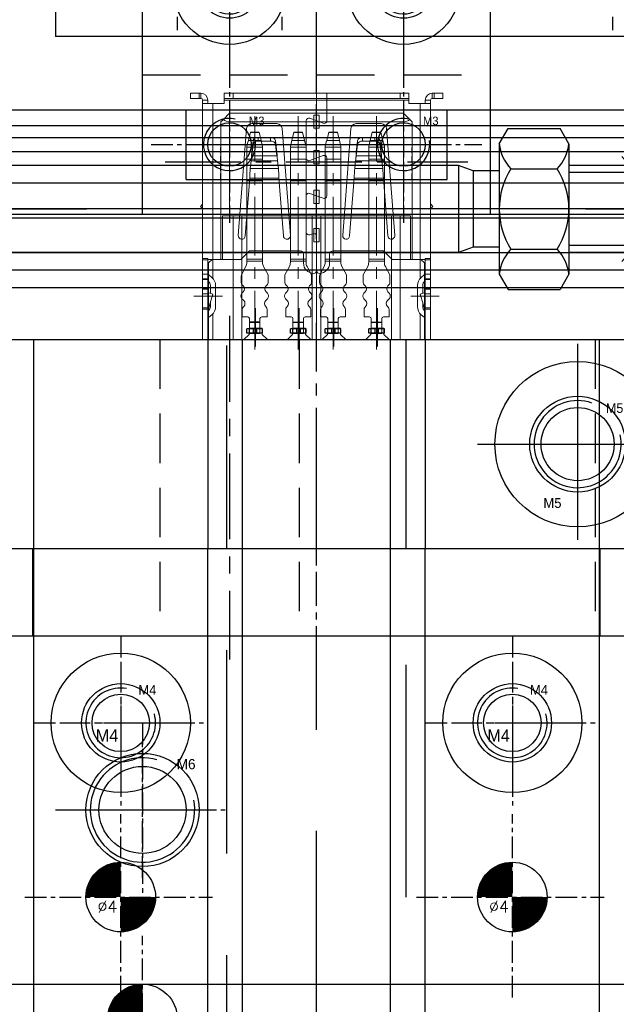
# Model space of a CAD drawing. Header units: millimetres. Extents: x -1657 to 8845, y -11980 to 3013.
# Tile 159 of 256: x 806 to 840, y 640 to 697. Entities that reach past the tile are written whole.
import ezdxf

# ---------------------------------------------------------------- set-up
doc = ezdxf.new("R2010")
doc.units = ezdxf.units.MM
doc.linetypes.add('CENTER', pattern=[2, 1.25, -0.25, 0.25, -0.25])
doc.linetypes.add('DASHED', pattern=[0.75, 0.5, -0.25])
for name, color, linetype in [('01', 6, 'Continuous'), ('图层123', 190, 'Continuous'), ('图层138', 141, 'Continuous'), ('图层139', 137, 'Continuous'), ('图层140', 37, 'Continuous'), ('图层141', 233, 'Continuous'), ('图层142', 22, 'Continuous'), ('图层151', 51, 'Continuous'), ('图层152', 223, 'Continuous'), ('图层154', 25, 'Continuous'), ('图层155', 201, 'Continuous'), ('图层156', 55, 'Continuous'), ('图层167', 7, 'Continuous'), ('方管2', 2, 'Continuous'), ('裁切线轨', 252, 'Continuous'), ('装SHELL气缸', 252, 'Continuous'), ('铁壳', 1, 'Continuous')]:
    doc.layers.add(name, color=color, linetype=linetype)
doc.styles.add('SIMPLEX', font='SIMPLEX')

# ---------------------------------------------------------------- blocks, each defined once
blk = doc.blocks.new('85AF4')
at = {"color": 1, "lineweight": 9, "ltscale": 0.03}
for p, q in [((5, -13.54), (5, 1.224)), ((1.5, -10.692), (1.5, -12.886)), ((4, -10.692), (4, -12.886)), ((6, -10.692), (6, -12.886)), ((8.5, -10.692), (8.5, -12.886))]:
    blk.add_line(p, q, dxfattribs=at)
at = {"color": 7, "linetype": 'Continuous', "lineweight": 15}
for p, q in [((-0.5, 0), (-0.354, 0.146)), ((-0.5, -7.9), (-0.5, 0)), ((-0.354, 0.146), (0, 0.5)), ((0, 0.5), (10, 0.5)), ((0, 0), (0, -5.4)), ((10, 0), (0, 0)), ((10.354, 0.146), (10, 0.5)), ((10, -5.4), (10, 0)), ((10.354, 0.146), (10.5, 0)), ((10.5, 0), (10.5, -7.9)), ((0.2, -5.4), (-0.4, -5.4)), ((-0.4, -7.9), (-0.4, -5.4)), ((0.2, -12.5), (0.2, -5.4)), ((0.2, -5.4), (0.7, -5.4)), ((4.75, -5.4), (0.7, -5.4)), ((0.7, -5.4), (0.7, -12.5)), ((4.75, -12.5), (4.75, -5.4)), ((4.75, -5.4), (5.25, -5.4)), ((9.3, -5.4), (5.25, -5.4)), ((5.25, -5.4), (5.25, -12.5)), ((9.3, -12.5), (9.3, -5.4)), ((9.3, -5.4), (9.8, -5.4)), ((9.8, -5.4), (10.4, -5.4)), ((9.8, -5.4), (9.8, -12.5)), ((10.4, -5.4), (10.4, -7.9)), ((-1, -7.9), (-1.2, -8.1)), ((-0.4, -7.9), (-1, -7.9)), ((11, -7.9), (10.4, -7.9)), ((11.2, -8.1), (11, -7.9)), ((-1.2, -12.5), (-1.2, -8.1)), ((11.2, -8.1), (11.2, -12.5)), ((1.125, -11.85), (1.125, -12.2)), ((1.125, -11.85), (1.875, -11.85)), ((1.875, -11.85), (1.875, -12.2)), ((3.625, -11.85), (3.625, -12.2)), ((3.625, -11.85), (4.375, -11.85)), ((4.375, -11.85), (4.375, -12.2)), ((5.625, -11.85), (5.625, -12.2)), ((6.375, -11.85), (5.625, -11.85)), ((6.375, -11.85), (6.375, -12.2)), ((8.125, -11.85), (8.125, -12.2)), ((8.875, -11.85), (8.125, -11.85)), ((8.875, -11.85), (8.875, -12.2)), ((0.825, -12.5), (1.125, -12.2)), ((1.875, -12.2), (2.175, -12.5)), ((3.325, -12.5), (3.625, -12.2)), ((4.375, -12.2), (4.675, -12.5)), ((5.325, -12.5), (5.625, -12.2)), ((6.375, -12.2), (6.675, -12.5)), ((7.825, -12.5), (8.125, -12.2)), ((8.875, -12.2), (9.175, -12.5)), ((0.2, -12.5), (-1.2, -12.5)), ((0.2, -12.5), (0.7, -12.5)), ((0.825, -12.5), (0.7, -12.5)), ((3.325, -12.5), (2.175, -12.5)), ((4.75, -12.5), (4.675, -12.5)), ((4.75, -12.5), (5.25, -12.5)), ((5.325, -12.5), (5.25, -12.5)), ((7.825, -12.5), (6.675, -12.5)), ((9.3, -12.5), (9.175, -12.5)), ((9.3, -12.5), (9.8, -12.5)), ((11.2, -12.5), (9.8, -12.5))]:
    blk.add_line(p, q, dxfattribs=at)
for centre, start, end in [((0, 0.5), 225, 270), ((10, 0.5), 270, 315)]:
    blk.add_arc(centre, 0.5, start, end, dxfattribs=at)
blk = doc.blocks.new('1B877')
at = {"layer": '铁壳', "lineweight": 9, "ltscale": 0.03}
for p, q in [((-0.591, 6.715), (-0.591, -9.356)), ((-6, -5.756), (-7.634, -5.756)), ((4.818, -5.756), (6.452, -5.756))]:
    blk.add_line(p, q, dxfattribs=at)
at = {"layer": '铁壳', "linetype": 'Continuous', "lineweight": 15}
for p, q in [((-7.841, 5.594), (-7.841, 5.894)), ((-7.841, 5.894), (-7.341, 5.894)), ((-7.341, 5.894), (-7.341, 5.594)), ((-7.241, 5.894), (-7.341, 5.894)), ((-7.241, 5.894), (-7.241, 5.594)), ((-5.891, 5.594), (-5.891, 5.894)), ((-5.891, 5.894), (-5.391, 5.894)), ((-5.391, 5.894), (-5.391, 5.594)), ((-5.391, 5.894), (-0.204, 5.894)), ((4.209, 5.894), (-0.184, 5.894)), ((0, 4.306), (0, 5.894)), ((4.209, 5.594), (4.209, 5.894)), ((4.209, 5.894), (4.709, 5.894)), ((4.709, 5.894), (4.709, 5.594)), ((6.059, 5.894), (6.059, 5.594)), ((6.059, 5.894), (6.159, 5.894)), ((6.159, 5.594), (6.159, 5.894)), ((6.159, 5.894), (6.659, 5.894)), ((6.659, 5.894), (6.659, 5.594)), ((-7.341, 5.594), (-7.841, 5.594)), ((-7.241, 5.594), (-7.341, 5.594)), ((-6.841, 5.494), (-7.141, 5.494)), ((-7.141, 5.294), (-7.141, 5.494)), ((-6.541, 5.294), (-7.141, 5.294)), ((-7.141, -3.606), (-7.141, 5.294)), ((-6.841, 5.294), (-6.841, 5.494)), ((-6.541, 5.294), (-6.541, -3.656)), ((-6.541, 5.294), (-5.891, 5.294)), ((-5.891, 5.594), (-0.204, 5.594)), ((-5.391, 5.594), (-5.891, 5.594)), ((-5.891, 5.594), (-5.891, 5.494)), ((-5.891, 5.494), (-0.204, 5.494)), ((-5.891, 5.294), (-5.891, 5.494)), ((-5.391, 5.594), (-0.204, 5.594)), ((4.209, 5.594), (-0.184, 5.594)), ((4.709, 5.594), (-0.184, 5.594)), ((4.709, 5.494), (-0.184, 5.494)), ((4.709, 5.594), (4.209, 5.594)), ((4.709, 5.594), (4.709, 5.494)), ((4.709, 5.494), (4.709, 5.294)), ((4.709, 5.294), (5.359, 5.294)), ((5.359, -3.656), (5.359, 5.294)), ((5.959, 5.294), (5.359, 5.294)), ((5.659, 5.494), (5.959, 5.494)), ((5.659, 5.494), (5.659, 5.294)), ((5.959, 5.494), (5.959, 5.294)), ((5.959, 5.294), (5.959, -3.606)), ((6.059, 5.594), (6.159, 5.594)), ((6.659, 5.594), (6.159, 5.594)), ((-2.869, 4.144), (-4.314, 4.144)), ((-1.182, 2.164), (-1.182, 4.308)), ((-0.201, 4.165), (-0.981, 4.449)), ((1.686, 4.144), (3.131, 4.144)), ((-4.613, 3.868), (-5.089, -2.275)), ((-2.094, -2.275), (-2.57, 3.868)), ((0.911, -2.275), (1.387, 3.868)), ((3.43, 3.868), (3.906, -2.275)), ((-4.313, 2.512), (-4.242, 3.159)), ((-4.313, 2.3), (-4.242, 2.947)), ((-4.242, 3.159), (-4.242, 2.947)), ((-3.943, 3.355), (-3.943, 3.143)), ((-3.943, 3.355), (-3.239, 3.355)), ((-3.943, 3.143), (-3.239, 3.143)), ((-3.239, 3.355), (-3.239, 3.143)), ((-2.94, 3.159), (-2.94, 2.947)), ((-2.94, 3.159), (-2.869, 2.512)), ((-2.94, 2.947), (-2.869, 2.3)), ((1.758, 3.159), (1.687, 2.512)), ((1.758, 2.947), (1.687, 2.3)), ((1.758, 3.159), (1.758, 2.947)), ((2.057, 3.355), (2.057, 3.143)), ((2.761, 3.355), (2.057, 3.355)), ((2.761, 3.143), (2.057, 3.143)), ((2.761, 3.355), (2.761, 3.143)), ((3.06, 3.159), (3.06, 2.947)), ((3.131, 2.512), (3.06, 3.159)), ((3.131, 2.3), (3.06, 2.947)), ((-4.313, 2.3), (-4.313, 2.512)), ((-2.869, 2.3), (-4.313, 2.3)), ((-2.869, 2.512), (-2.869, 2.3)), ((-0.201, 2.307), (-0.981, 2.023)), ((1.687, 2.512), (1.687, 2.3)), ((3.131, 2.3), (1.687, 2.3)), ((3.131, 2.3), (3.131, 2.512)), ((-4.397, 1.578), (-4.349, 2.017)), ((-2.834, 2.017), (-4.349, 2.017)), ((-2.834, 2.017), (-2.786, 1.578)), ((0, 0), (0, 2.166)), ((1.651, 2.017), (1.603, 1.578)), ((3.166, 2.017), (1.651, 2.017)), ((3.214, 1.578), (3.166, 2.017)), ((-4.397, 1.578), (-2.786, 1.578)), ((1.603, 1.578), (3.214, 1.578)), ((-4.69, -2.306), (-4.433, 1.013)), ((-4.433, 1.013), (-2.75, 1.013)), ((-2.75, 1.013), (-2.492, -2.306)), ((1.567, 1.013), (1.31, -2.306)), ((1.567, 1.013), (3.25, 1.013)), ((3.508, -2.306), (3.25, 1.013)), ((-1.182, 0.002), (-1.182, -2.1)), ((-0.981, 0.143), (-0.201, -0.141)), ((-7.267, -0.619), (-7.151, -0.48)), ((-7.151, -0.48), (-7.141, -0.469)), ((-7.141, -0.488), (-7.151, -0.48)), ((5.968, -0.48), (5.959, -0.469)), ((5.959, -0.488), (5.968, -0.48)), ((6.085, -0.619), (5.968, -0.48)), ((-7.141, -0.725), (-7.267, -0.619)), ((5.959, -0.725), (6.085, -0.619)), ((-0.981, -2.241), (-0.792, -2.173)), ((-0.591, -2.314), (-0.591, -4.285)), ((-4.941, -3.656), (-4.441, -3.156)), ((-1.541, -3.156), (-4.441, -3.156)), ((-1.341, -3.856), (-1.341, -3.356)), ((0.159, -3.356), (0.159, -3.856)), ((3.259, -3.156), (0.359, -3.156)), ((3.259, -3.156), (3.759, -3.656)), ((-6.841, -3.606), (-7.141, -3.606)), ((-7.141, -3.606), (-7.141, -3.673)), ((-6.841, -3.673), (-7.141, -3.673)), ((-7.141, -3.673), (-7.141, -4.489)), ((-6.841, -3.606), (-6.841, -3.673)), ((-6.841, -3.656), (-6.541, -3.656)), ((-6.841, -3.673), (-6.841, -4.489)), ((-4.941, -3.656), (-6.541, -3.656)), ((-6.541, -4.749), (-6.541, -3.656)), ((5.359, -3.656), (3.759, -3.656)), ((5.359, -3.656), (5.659, -3.656)), ((5.359, -3.656), (5.359, -4.698)), ((5.959, -3.606), (5.659, -3.606)), ((5.659, -3.606), (5.659, -3.673)), ((5.659, -3.673), (5.959, -3.673)), ((5.659, -3.673), (5.659, -4.489)), ((5.959, -3.606), (5.959, -3.673)), ((5.959, -3.673), (5.959, -4.489)), ((-6.841, -4.489), (-7.141, -4.489)), ((-7.141, -4.489), (-7.141, -4.756)), ((-6.841, -4.489), (-6.841, -4.756)), ((5.659, -4.489), (5.659, -4.756)), ((5.659, -4.489), (5.959, -4.489)), ((5.959, -4.489), (5.959, -4.756)), ((-6.841, -4.756), (-7.141, -4.756)), ((-7.141, -4.806), (-7.141, -4.756)), ((-6.841, -4.806), (-7.141, -4.806)), ((-7.141, -5.306), (-7.141, -4.806)), ((-6.841, -4.806), (-6.841, -4.756)), ((-6.841, -5.306), (-6.841, -4.806)), ((-6.841, -4.88), (-6.798, -4.916)), ((-6.784, -4.536), (-6.606, -4.686)), ((5.602, -4.536), (5.423, -4.686)), ((5.659, -4.88), (5.616, -4.916)), ((5.659, -4.806), (5.659, -4.756)), ((5.659, -4.756), (5.959, -4.756)), ((5.659, -5.306), (5.659, -4.806)), ((5.659, -4.806), (5.959, -4.806)), ((5.959, -4.806), (5.959, -4.756)), ((5.959, -5.306), (5.959, -4.806)), ((-6.841, -5.306), (-7.141, -5.306)), ((-7.141, -5.356), (-7.141, -5.306)), ((-6.841, -5.356), (-7.141, -5.356)), ((-7.141, -5.356), (-7.141, -5.622)), ((-6.841, -5.622), (-7.141, -5.622)), ((-7.141, -5.622), (-7.141, -6.439)), ((-6.841, -5.356), (-6.841, -5.306)), ((-6.841, -5.356), (-6.841, -5.622)), ((-6.841, -5.588), (-6.831, -5.556)), ((-6.841, -5.622), (-6.841, -6.439)), ((-6.841, -6.601), (-6.545, -5.644)), ((-6.545, -5.644), (-6.831, -5.556)), ((-6.691, -5.146), (-6.691, -5.599)), ((-6.391, -5.146), (-6.391, -6.366)), ((5.209, -5.146), (5.209, -6.366)), ((5.362, -5.644), (5.649, -5.556)), ((5.659, -6.601), (5.362, -5.644)), ((5.509, -5.146), (5.509, -5.599)), ((5.659, -5.588), (5.649, -5.556)), ((5.659, -5.356), (5.659, -5.306)), ((5.659, -5.306), (5.959, -5.306)), ((5.659, -5.356), (5.659, -5.622)), ((5.659, -5.356), (5.959, -5.356)), ((5.659, -5.622), (5.659, -6.439)), ((5.659, -5.622), (5.959, -5.622)), ((5.959, -5.356), (5.959, -5.306)), ((5.959, -5.356), (5.959, -5.622)), ((5.959, -5.622), (5.959, -6.439)), ((-6.691, -6.117), (-6.691, -6.366)), ((5.509, -6.117), (5.509, -6.366)), ((-6.841, -6.439), (-7.141, -6.439)), ((-7.141, -6.439), (-7.141, -6.506)), ((-7.141, -6.506), (-6.841, -6.506)), ((-7.141, -6.506), (-7.141, -8.256)), ((-6.841, -6.439), (-6.841, -6.506)), ((-6.841, -6.506), (-6.841, -8.256)), ((-6.841, -6.631), (-6.798, -6.596)), ((-6.541, -8.256), (-6.541, -6.763)), ((5.659, -6.631), (5.616, -6.596)), ((5.659, -6.439), (5.659, -6.506)), ((5.659, -6.439), (5.959, -6.439)), ((5.959, -6.506), (5.659, -6.506)), ((5.659, -6.506), (5.659, -8.256)), ((5.959, -6.439), (5.959, -6.506)), ((5.959, -6.506), (5.959, -8.256)), ((-6.784, -6.975), (-6.606, -6.825)), ((5.359, -6.813), (5.359, -8.256)), ((5.602, -6.975), (5.423, -6.825)), ((-6.841, -8.256), (-7.141, -8.256)), ((-6.541, -8.256), (-6.841, -8.256)), ((5.359, -8.256), (-6.541, -8.256)), ((5.659, -8.256), (5.359, -8.256)), ((5.659, -8.256), (5.959, -8.256))]:
    blk.add_line(p, q, dxfattribs=at)
for points in [[(-0.74, 3.876), (-0.74, 4.639), (-0.442, 4.639), (-0.442, 3.876)], [(-0.74, 1.842), (-0.74, 2.604), (-0.442, 2.604), (-0.442, 1.842)], [(-0.74, 0.324), (-0.74, -0.439), (-0.442, -0.439), (-0.442, 0.324)], [(-0.74, -1.87), (-0.74, -2.633), (-0.442, -2.633), (-0.442, -1.87)]]:
    blk.add_lwpolyline(points, close=True, dxfattribs=at)
at = {"layer": '铁壳', "linetype": 'Continuous', "lineweight": 15, "flags": 128}
for points in [[(-4.349, 2.017), (-4.34, 2.082), (-4.331, 2.159), (-4.322, 2.235), (-4.313, 2.3)], [(-4.331, 2.159), (-4.322, 2.35), (-4.313, 2.512)], [(-2.869, 2.512), (-2.86, 2.35), (-2.851, 2.159)], [(-2.869, 2.3), (-2.86, 2.235), (-2.851, 2.159), (-2.843, 2.082), (-2.834, 2.017)], [(1.651, 2.017), (1.66, 2.082), (1.669, 2.159), (1.678, 2.235), (1.687, 2.3)], [(1.669, 2.159), (1.678, 2.35), (1.687, 2.512)], [(3.131, 2.512), (3.14, 2.35), (3.149, 2.159)], [(3.131, 2.3), (3.14, 2.235), (3.149, 2.159), (3.157, 2.082), (3.166, 2.017)]]:
    blk.add_lwpolyline(points, dxfattribs=at)
at = {"layer": '铁壳', "linetype": 'Continuous', "lineweight": 15}
for centre, radius, start, end in [((-7.241, 5.494), 0.4, 0, 90), ((6.059, 5.494), 0.4, 90, 180), ((-7.241, 5.494), 0.1, 0, 90), ((6.059, 5.494), 0.1, 90, 180), ((-4.314, 3.844), 0.3, 90, 175.5673), ((-2.869, 3.844), 0.3, 4.4327, 90), ((-1.032, 4.308), 0.15, 70, 180), ((-0.15, 4.306), 0.15, 250, 0), ((1.686, 3.844), 0.3, 90, 175.5673), ((3.131, 3.844), 0.3, 4.4327, 90), ((-3.977, 3.08), 0.277, 83.0717, 163.3309), ((-3.977, 2.868), 0.277, 83.0717, 163.3309), ((-3.206, 3.08), 0.277, 16.6691, 96.9283), ((-3.206, 2.868), 0.277, 16.6691, 96.9283), ((2.023, 3.08), 0.277, 83.0717, 163.3309), ((2.023, 2.868), 0.277, 83.0717, 163.3309), ((2.794, 3.08), 0.277, 16.6691, 96.9283), ((2.794, 2.868), 0.277, 16.6691, 96.9283), ((-0.15, 2.166), 0.15, 0, 110), ((-1.032, 2.164), 0.15, 180, 290), ((22.541, -0.416), 27.012, 175.7654, 176.9677), ((-29.723, -0.416), 27.012, 3.0323, 4.2346), ((28.541, -0.416), 27.012, 175.7654, 176.9677), ((-23.723, -0.416), 27.012, 3.0323, 4.2346), ((-1.032, 0.002), 0.15, 70, 180), ((-0.15, 0), 0.15, 250, 0), ((-1.032, -2.1), 0.15, 180, 290), ((-0.741, -2.314), 0.15, 360, 110), ((-4.889, -2.29), 0.2, 175.5673, 355.5673), ((-2.293, -2.29), 0.2, 184.4327, 4.4327), ((1.111, -2.29), 0.2, 175.5673, 355.5673), ((3.707, -2.29), 0.2, 184.4327, 4.4327), ((-1.541, -3.356), 0.2, 0, 90), ((0.359, -3.356), 0.2, 90, 180), ((-0.741, -3.856), 0.6, 180, 268.7267), ((-0.441, -3.856), 0.6, 271.2733, 0), ((-6.591, -4.306), 0.3, 213.5573, 230), ((-0.751, -4.306), 0.15, 268.7267, 0), ((-0.431, -4.306), 0.15, 180, 271.2733), ((5.409, -4.306), 0.3, 310, 326.4427), ((-6.991, -5.146), 0.3, 0, 50), ((-6.991, -5.146), 0.6, 0, 50), ((5.809, -5.146), 0.6, 130, 180), ((5.809, -5.146), 0.3, 130, 180), ((-6.991, -6.366), 0.3, 310, 0), ((-6.991, -6.366), 0.6, 310, 0), ((5.809, -6.366), 0.6, 180, 230), ((5.809, -6.366), 0.3, 180, 230), ((-6.591, -7.205), 0.3, 130, 146.4427), ((5.409, -7.205), 0.3, 33.5573, 50)]:
    blk.add_arc(centre, radius, start, end, dxfattribs=at)
blk = doc.blocks.new('1BAE6')
at = {"layer": '01', "color": 1, "linetype": 'CENTER', "lineweight": 9, "ltscale": 2.695376}
for p, q in [((-6.9, -1.179), (-6.9, 12.214)), ((-4.4, -1.179), (-4.4, 12.214)), ((-2.4, -1.179), (-2.4, 12.214)), ((0.1, -1.179), (0.1, 12.214))]:
    blk.add_line(p, q, dxfattribs=at)
at = {"layer": '01', "linetype": 'Continuous', "lineweight": 15}
for p, q in [((-7.265, 10.827), (-7.147, 11.285)), ((-7.147, 11.272), (-7.265, 10.814)), ((-7.265, 10.814), (-6.538, 10.814)), ((-7.147, 11.285), (-6.653, 11.285)), ((-7.147, 11.285), (-7.147, 11.272)), ((-7.147, 11.272), (-6.653, 11.272)), ((-6.653, 11.285), (-6.538, 10.827)), ((-6.653, 11.272), (-6.653, 11.285)), ((-6.538, 10.814), (-6.653, 11.272)), ((-4.765, 10.827), (-4.648, 11.285)), ((-4.648, 11.272), (-4.765, 10.814)), ((-4.765, 10.814), (-4.038, 10.814)), ((-4.648, 11.285), (-4.153, 11.285)), ((-4.648, 11.285), (-4.648, 11.272)), ((-4.648, 11.272), (-4.153, 11.272)), ((-4.153, 11.285), (-4.038, 10.827)), ((-4.153, 11.272), (-4.153, 11.285)), ((-4.038, 10.814), (-4.153, 11.272)), ((-2.765, 10.827), (-2.647, 11.285)), ((-2.647, 11.272), (-2.765, 10.814)), ((-2.765, 10.814), (-2.038, 10.814)), ((-2.647, 11.285), (-2.153, 11.285)), ((-2.647, 11.285), (-2.647, 11.272)), ((-2.647, 11.272), (-2.153, 11.272)), ((-2.153, 11.285), (-2.038, 10.827)), ((-2.153, 11.272), (-2.153, 11.285)), ((-2.038, 10.814), (-2.153, 11.272)), ((-0.265, 10.827), (-0.148, 11.285)), ((-0.148, 11.272), (-0.265, 10.814)), ((-0.265, 10.814), (0.462, 10.814)), ((-0.148, 11.285), (0.347, 11.285)), ((-0.148, 11.285), (-0.148, 11.272)), ((-0.148, 11.272), (0.347, 11.272)), ((0.347, 11.285), (0.462, 10.827)), ((0.347, 11.272), (0.347, 11.285)), ((0.462, 10.814), (0.347, 11.272)), ((-7.353, 10.467), (-7.353, 10.482)), ((-7.353, 10.467), (-7.353, 10.432)), ((-7.353, 10.432), (-7.353, 9.736)), ((-7.353, 10.432), (-6.452, 10.432)), ((-6.452, 10.482), (-6.452, 10.467)), ((-6.452, 10.467), (-6.452, 10.432)), ((-6.452, 10.432), (-6.452, 9.736)), ((-4.853, 10.467), (-4.853, 10.482)), ((-4.853, 10.467), (-4.853, 10.432)), ((-4.853, 10.432), (-4.853, 9.736)), ((-4.853, 10.432), (-3.953, 10.432)), ((-3.953, 10.482), (-3.953, 10.467)), ((-3.953, 10.467), (-3.953, 10.432)), ((-3.953, 10.432), (-3.953, 9.736)), ((-2.853, 10.467), (-2.853, 10.482)), ((-2.853, 10.467), (-2.853, 10.432)), ((-2.853, 10.432), (-2.853, 9.736)), ((-2.853, 10.432), (-1.952, 10.432)), ((-1.952, 10.482), (-1.952, 10.467)), ((-1.952, 10.467), (-1.952, 10.432)), ((-1.952, 10.432), (-1.952, 9.736)), ((-0.353, 10.467), (-0.353, 10.482)), ((-0.353, 10.467), (-0.353, 10.432)), ((-0.353, 10.432), (-0.353, 9.736)), ((-0.353, 10.432), (0.547, 10.432)), ((0.547, 10.482), (0.547, 10.467)), ((0.547, 10.467), (0.547, 10.432)), ((0.547, 10.432), (0.547, 9.736)), ((-7.353, 9.736), (-7.353, 8.493)), ((-7.353, 9.736), (-6.452, 9.736)), ((-6.452, 9.736), (-6.452, 8.493)), ((-4.853, 9.736), (-4.853, 8.493)), ((-4.853, 9.736), (-3.953, 9.736)), ((-3.953, 9.736), (-3.953, 8.493)), ((-2.853, 9.736), (-2.853, 8.493)), ((-2.853, 9.736), (-1.952, 9.736)), ((-1.952, 9.736), (-1.952, 8.493)), ((-0.353, 9.736), (-0.353, 8.493)), ((-0.353, 9.736), (0.547, 9.736)), ((0.547, 9.736), (0.547, 8.493)), ((-7.353, 8.493), (-7.353, 3.991)), ((-7.353, 8.493), (-6.452, 8.493)), ((-6.452, 8.493), (-6.452, 3.991)), ((-4.853, 8.493), (-4.853, 3.991)), ((-4.853, 8.493), (-3.953, 8.493)), ((-3.953, 8.493), (-3.953, 3.991)), ((-2.853, 8.493), (-2.853, 3.991)), ((-2.853, 8.493), (-1.952, 8.493)), ((-1.952, 8.493), (-1.952, 3.991)), ((-0.353, 8.493), (-0.353, 3.991)), ((-0.353, 8.493), (0.547, 8.493)), ((0.547, 8.493), (0.547, 3.991)), ((-7.353, 3.991), (-7.353, 3.885)), ((-7.353, 3.991), (-6.452, 3.991)), ((-6.452, 3.991), (-6.452, 3.885)), ((-4.853, 3.991), (-4.853, 3.885)), ((-4.853, 3.991), (-3.953, 3.991)), ((-3.953, 3.991), (-3.953, 3.885)), ((-2.853, 3.991), (-2.853, 3.885)), ((-2.853, 3.991), (-1.952, 3.991)), ((-1.952, 3.991), (-1.952, 3.885)), ((-0.353, 3.991), (-0.353, 3.885)), ((-0.353, 3.991), (0.547, 3.991)), ((0.547, 3.991), (0.547, 3.885)), ((-7.411, 3.575), (-7.649, 3.129)), ((-7.353, 3.885), (-7.353, 3.81)), ((-7.353, 3.885), (-6.452, 3.885)), ((-6.452, 3.885), (-6.452, 3.81)), ((-6.394, 3.575), (-6.156, 3.129)), ((-4.911, 3.575), (-5.149, 3.129)), ((-4.853, 3.885), (-4.853, 3.81)), ((-4.853, 3.885), (-3.953, 3.885)), ((-3.953, 3.885), (-3.953, 3.81)), ((-3.894, 3.575), (-3.656, 3.129)), ((-2.911, 3.575), (-3.149, 3.129)), ((-2.853, 3.885), (-2.853, 3.81)), ((-2.853, 3.885), (-1.952, 3.885)), ((-1.952, 3.885), (-1.952, 3.81)), ((-1.894, 3.575), (-1.656, 3.129)), ((-0.411, 3.575), (-0.649, 3.129)), ((-0.353, 3.885), (-0.353, 3.81)), ((-0.353, 3.885), (0.547, 3.885)), ((0.547, 3.885), (0.547, 3.81)), ((0.606, 3.575), (0.844, 3.129)), ((-7.673, 3.035), (-7.673, 2.668)), ((-6.133, 3.035), (-6.133, 2.668)), ((-5.173, 3.035), (-5.173, 2.668)), ((-3.633, 3.035), (-3.633, 2.668)), ((-3.173, 3.035), (-3.173, 2.668)), ((-1.633, 3.035), (-1.633, 2.668)), ((-0.673, 3.035), (-0.673, 2.668)), ((0.867, 3.035), (0.867, 2.668)), ((-7.614, 2.526), (-7.559, 2.472)), ((-6.191, 2.526), (-6.246, 2.472)), ((-5.114, 2.526), (-5.059, 2.472)), ((-3.691, 2.526), (-3.746, 2.472)), ((-3.114, 2.526), (-3.059, 2.472)), ((-1.691, 2.526), (-1.746, 2.472)), ((-0.614, 2.526), (-0.559, 2.472)), ((0.809, 2.526), (0.754, 2.472)), ((-7.692, 1.902), (-7.692, 1.868)), ((-7.559, 2.118), (-7.634, 2.044)), ((-7.634, 1.726), (-7.534, 1.627)), ((-6.171, 1.726), (-6.271, 1.627)), ((-6.246, 2.118), (-6.171, 2.044)), ((-6.113, 1.902), (-6.113, 1.868)), ((-5.192, 1.902), (-5.192, 1.868)), ((-5.059, 2.118), (-5.134, 2.044)), ((-5.134, 1.726), (-5.034, 1.627)), ((-3.671, 1.726), (-3.771, 1.627)), ((-3.746, 2.118), (-3.671, 2.044)), ((-3.613, 1.902), (-3.613, 1.868)), ((-3.192, 1.902), (-3.192, 1.868)), ((-3.059, 2.118), (-3.134, 2.044)), ((-3.134, 1.726), (-3.034, 1.627)), ((-1.671, 1.726), (-1.771, 1.627)), ((-1.746, 2.118), (-1.671, 2.044)), ((-1.613, 1.902), (-1.613, 1.868)), ((-0.692, 1.902), (-0.692, 1.868)), ((-0.559, 2.118), (-0.634, 2.044)), ((-0.634, 1.726), (-0.534, 1.627)), ((0.829, 1.726), (0.729, 1.627)), ((0.754, 2.118), (0.829, 2.044)), ((0.887, 1.902), (0.887, 1.868)), ((-7.534, 1.273), (-7.564, 1.244)), ((-6.271, 1.273), (-6.241, 1.244)), ((-5.034, 1.273), (-5.064, 1.244)), ((-3.771, 1.273), (-3.741, 1.244)), ((-3.034, 1.273), (-3.064, 1.244)), ((-1.771, 1.273), (-1.741, 1.244)), ((-0.534, 1.273), (-0.564, 1.244)), ((0.729, 1.273), (0.759, 1.244)), ((-7.622, 1.102), (-7.622, 0.685)), ((-7.622, 0.685), (-7.303, 0.685)), ((-7.622, 0.685), (-7.303, 0.685)), ((-7.203, -0.25), (-7.203, 0.585)), ((-6.603, -0.25), (-6.603, 0.585)), ((-6.183, 0.685), (-6.502, 0.685)), ((-6.183, 0.685), (-6.502, 0.685)), ((-6.183, 1.102), (-6.183, 0.685)), ((-5.122, 1.102), (-5.122, 0.685)), ((-5.122, 0.685), (-4.803, 0.685)), ((-5.122, 0.685), (-4.803, 0.685)), ((-4.703, -0.25), (-4.703, 0.585)), ((-4.103, -0.25), (-4.103, 0.585)), ((-3.683, 0.685), (-4.002, 0.685)), ((-3.683, 0.685), (-4.002, 0.685)), ((-3.683, 1.102), (-3.683, 0.685)), ((-3.122, 1.102), (-3.122, 0.685)), ((-3.122, 0.685), (-2.803, 0.685)), ((-3.122, 0.685), (-2.803, 0.685)), ((-2.703, -0.25), (-2.703, 0.585)), ((-2.103, -0.25), (-2.103, 0.585)), ((-1.683, 0.685), (-2.002, 0.685)), ((-1.683, 0.685), (-2.002, 0.685)), ((-1.683, 1.102), (-1.683, 0.685)), ((-0.622, 1.102), (-0.622, 0.685)), ((-0.622, 0.685), (-0.303, 0.685)), ((-0.622, 0.685), (-0.303, 0.685)), ((-0.203, -0.25), (-0.203, 0.585)), ((0.397, -0.25), (0.397, 0.585)), ((0.817, 0.685), (0.498, 0.685)), ((0.817, 0.685), (0.498, 0.685)), ((0.817, 1.102), (0.817, 0.685)), ((-4.103, 0.388), (-4.703, 0.388)), ((-2.103, 0.388), (-2.703, 0.388)), ((0.397, 0.388), (-0.203, 0.388))]:
    blk.add_line(p, q, dxfattribs=at)
at = {"layer": '01', "ltscale": 1.375}
for p, q in [((-6.45, 0), (-7.35, 0)), ((-3.95, 0), (-4.85, 0)), ((-1.95, 0), (-2.85, 0)), ((0.55, 0), (-0.35, 0)), ((-6.45, -0.25), (-7.35, -0.25)), ((-3.95, -0.25), (-4.85, -0.25)), ((-1.95, -0.25), (-2.85, -0.25)), ((0.55, -0.25), (-0.35, -0.25))]:
    blk.add_line(p, q, dxfattribs=at)
at = {"layer": '01', "ltscale": 0.075}
for p, q in [((-7.35, -0.25), (-7.35, 0)), ((-6.45, -0.25), (-6.45, 0)), ((-4.85, -0.25), (-4.85, 0)), ((-3.95, -0.25), (-3.95, 0)), ((-2.85, -0.25), (-2.85, 0)), ((-1.95, -0.25), (-1.95, 0)), ((-0.35, -0.25), (-0.35, 0)), ((0.55, -0.25), (0.55, 0))]:
    blk.add_line(p, q, dxfattribs=at)
at = {"layer": '01'}
for p, q in [((-7.203, 0.388), (-6.603, 0.388)), ((-6.603, 0.388), (-7.203, 0.388)), ((-4.703, 0.388), (-4.103, 0.388)), ((-2.703, 0.388), (-2.103, 0.388)), ((-2.703, 0.388), (-2.103, 0.388)), ((-0.203, 0.388), (0.397, 0.388)), ((-7.203, -0.25), (-6.603, -0.25)), ((-4.703, -0.25), (-4.103, -0.25)), ((-2.703, -0.25), (-2.103, -0.25)), ((-0.203, -0.25), (0.397, -0.25))]:
    blk.add_line(p, q, dxfattribs=at)
at = {"layer": '01', "ltscale": 1.625}
for p, q in [((-7, 0), (-7, -0.25)), ((-6.8, 0), (-6.8, -0.25)), ((-4.5, 0), (-4.5, -0.25)), ((-4.3, 0), (-4.3, -0.25)), ((-2.5, 0), (-2.5, -0.25)), ((-2.3, 0), (-2.3, -0.25)), ((0, 0), (0, -0.25)), ((0.2, 0), (0.2, -0.25))]:
    blk.add_line(p, q, dxfattribs=at)
at = {"layer": '01', "linetype": 'Continuous', "lineweight": 15}
for centre, radius, start, end in [((-7.853, 3.81), 0.5, 331.9275, 0), ((-5.952, 3.81), 0.5, 180, 208.0725), ((-5.353, 3.81), 0.5, 331.9275, 0), ((-3.452, 3.81), 0.5, 180, 208.0725), ((-3.353, 3.81), 0.5, 331.9275, 0), ((-1.452, 3.81), 0.5, 180, 208.0725), ((-1.452, 3.81), 0.5, 180, 208.0725), ((-0.853, 3.81), 0.5, 331.9275, 0), ((1.047, 3.81), 0.5, 180, 208.0725), ((-7.473, 3.035), 0.2, 151.9275, 180), ((-6.332, 3.035), 0.2, 0, 28.0725), ((-4.973, 3.035), 0.2, 151.9275, 180), ((-3.832, 3.035), 0.2, 0, 28.0725), ((-2.973, 3.035), 0.2, 151.9275, 180), ((-1.832, 3.035), 0.2, 0, 28.0725), ((-0.473, 3.035), 0.2, 151.9275, 180), ((0.668, 3.035), 0.2, 0, 28.0725), ((-7.473, 2.668), 0.2, 180, 225), ((-7.736, 2.295), 0.25, 315, 45), ((-6.069, 2.295), 0.25, 135, 225), ((-6.332, 2.668), 0.2, 315, 0), ((-4.973, 2.668), 0.2, 180, 225), ((-5.236, 2.295), 0.25, 315, 45), ((-3.569, 2.295), 0.25, 135, 225), ((-3.832, 2.668), 0.2, 315, 0), ((-2.973, 2.668), 0.2, 180, 225), ((-3.236, 2.295), 0.25, 315, 45), ((-1.569, 2.295), 0.25, 135, 225), ((-1.832, 2.668), 0.2, 315, 0), ((-0.473, 2.668), 0.2, 180, 225), ((-0.736, 2.295), 0.25, 315, 45), ((0.931, 2.295), 0.25, 135, 225), ((0.668, 2.668), 0.2, 315, 0), ((-7.493, 1.902), 0.2, 135, 180), ((-7.493, 1.868), 0.2, 180, 225), ((-6.313, 1.902), 0.2, 0, 45), ((-6.313, 1.868), 0.2, 315, 0), ((-4.993, 1.902), 0.2, 135, 180), ((-4.993, 1.868), 0.2, 180, 225), ((-3.813, 1.902), 0.2, 0, 45), ((-3.813, 1.868), 0.2, 315, 0), ((-2.993, 1.902), 0.2, 135, 180), ((-2.993, 1.868), 0.2, 180, 225), ((-1.813, 1.902), 0.2, 0, 45), ((-1.813, 1.868), 0.2, 315, 0), ((-0.493, 1.902), 0.2, 135, 180), ((-0.493, 1.868), 0.2, 180, 225), ((0.687, 1.902), 0.2, 0, 45), ((0.687, 1.868), 0.2, 315, 0), ((-7.423, 1.102), 0.2, 135, 180), ((-7.711, 1.45), 0.25, 315, 45), ((-6.094, 1.45), 0.25, 135, 225), ((-6.383, 1.102), 0.2, 0, 45), ((-4.923, 1.102), 0.2, 135, 180), ((-5.211, 1.45), 0.25, 315, 45), ((-3.594, 1.45), 0.25, 135, 225), ((-3.883, 1.102), 0.2, 0, 45), ((-2.923, 1.102), 0.2, 135, 180), ((-3.211, 1.45), 0.25, 315, 45), ((-1.594, 1.45), 0.25, 135, 225), ((-1.883, 1.102), 0.2, 0, 45), ((-0.423, 1.102), 0.2, 135, 180), ((-0.711, 1.45), 0.25, 315, 45), ((0.906, 1.45), 0.25, 135, 225), ((0.617, 1.102), 0.2, 0, 45), ((-7.303, 0.585), 0.1, 0, 90), ((-7.303, 0.585), 0.1, 0, 90), ((-6.502, 0.585), 0.1, 90, 180), ((-6.502, 0.585), 0.1, 90, 180), ((-4.803, 0.585), 0.1, 0, 90), ((-4.803, 0.585), 0.1, 0, 90), ((-4.002, 0.585), 0.1, 90, 180), ((-4.002, 0.585), 0.1, 90, 180), ((-2.803, 0.585), 0.1, 0, 90), ((-2.803, 0.585), 0.1, 0, 90), ((-2.002, 0.585), 0.1, 90, 180), ((-2.002, 0.585), 0.1, 90, 180), ((-0.303, 0.585), 0.1, 0, 90), ((-0.303, 0.585), 0.1, 0, 90), ((0.498, 0.585), 0.1, 90, 180), ((0.498, 0.585), 0.1, 90, 180)]:
    blk.add_arc(centre, radius, start, end, dxfattribs=at)
for centre, major_axis, ratio, start_param, end_param in [((-7.265, 10.785), (-0.141, -0.55), 0.012587, 4.663251, 5.33255), ((-7.265, 10.785), (-0.205, -0.8), 0.012587, 4.663251, 5.103926), ((-6.538, 10.785), (0.2, -0.8), 0.012316, 1.179406, 1.620081), ((-6.538, 10.785), (0.137, -0.55), 0.012316, 0.950782, 1.620081), ((-4.765, 10.785), (-0.141, -0.55), 0.012587, 4.663251, 5.33255), ((-4.765, 10.785), (-0.205, -0.8), 0.012587, 4.663251, 5.103926), ((-4.038, 10.785), (0.2, -0.8), 0.012316, 1.179406, 1.620081), ((-4.038, 10.785), (0.137, -0.55), 0.012316, 0.950782, 1.620081), ((-2.765, 10.785), (-0.141, -0.55), 0.012587, 4.663251, 5.33255), ((-2.765, 10.785), (-0.205, -0.8), 0.012587, 4.663251, 5.103926), ((-2.038, 10.785), (0.2, -0.8), 0.012316, 1.179406, 1.620081), ((-2.038, 10.785), (0.137, -0.55), 0.012316, 0.950782, 1.620081), ((-0.265, 10.785), (-0.141, -0.55), 0.012587, 4.663251, 5.33255), ((-0.265, 10.785), (-0.205, -0.8), 0.012587, 4.663251, 5.103926), ((0.462, 10.785), (0.2, -0.8), 0.012316, 1.179406, 1.620081), ((0.462, 10.785), (0.137, -0.55), 0.012316, 0.950782, 1.620081)]:
    blk.add_ellipse(centre, major_axis=major_axis, ratio=ratio, start_param=start_param, end_param=end_param, dxfattribs=at)
blk = doc.blocks.new('4A')
at = {"color": 1, "linetype": 'CENTER'}
for p, q in [((0, 5), (0, -5)), ((-5, 0), (5, 0))]:
    blk.add_line(p, q, dxfattribs=at)
for radius in [4, 2.25]:
    blk.add_circle((0, 0), radius)
blk.add_text('M4', height=0.6969).set_placement((-1.438, -1.078))
blk = doc.blocks.new('4w')
at = {"color": 1, "linetype": 'CENTER'}
for p, q in [((0, -5.772), (0, 4.766)), ((-5.516, 0), (5.274, 0))]:
    blk.add_line(p, q, dxfattribs=at)
at = {"const_width": 2}
for points in [[(0, 1, 0.414214), (-1, 0, 1)], [(0, -1, 0.414214), (1, 0, 1)]]:
    blk.add_lwpolyline(points, format="xyb", dxfattribs=at)
blk.add_circle((0, 0), 2)
at = {"style": 'SIMPLEX'}
blk.add_text('%%c4', height=0.6667, dxfattribs=at).set_placement((-1.335, -0.881))
blk = doc.blocks.new('4C')
at = {"color": 1, "linetype": 'CENTER', "ltscale": 1.3982}
for p, q in [((0, 3.496), (0, -3.496)), ((-3.496, 0), (3.496, 0))]:
    blk.add_line(p, q, dxfattribs=at)
blk.add_circle((0, 0), 1.65)
at = {"color": 2, "linetype": 'Continuous'}
blk.add_arc((0, 0), 2, 80.7475, 15.0508, dxfattribs=at)
blk.add_text('M4', height=0.5584).set_placement((1.013, 1.613))
blk = doc.blocks.new('41DEF')
at = {"layer": '裁切线轨', "color": 1, "linetype": 'CENTER', "ltscale": 1.7052}
blk.add_line((0, 0), (0, 8.526), dxfattribs=at)
at = {"layer": '裁切线轨', "ltscale": 1.5}
for p in [(-85, 7.938), (10, 0.588)]:
    blk.add_line(p, (10, 7.938), dxfattribs=at)
at = {"layer": '裁切线轨', "color": 4, "linetype": 'DASHED', "ltscale": 1.5}
for p, q in [((-22, 3.438), (-22, 7.938)), ((-3, 3.438), (-3, 7.938)), ((3, 3.438), (3, 7.938))]:
    blk.add_line(p, q, dxfattribs=at)
blk = doc.blocks.new('22F34')
at = {"layer": '图层152', "color": 4, "linetype": 'DASHED', "ltscale": 0.471405}
for p, q in [((0, 0), (-1, 1)), ((0, -4.2), (-1, -5.2))]:
    blk.add_line(p, q, dxfattribs=at)
at = {"layer": '图层152', "color": 4, "linetype": 'DASHED', "ltscale": 4.466667}
for p, q in [((-0.4, 0.4), (11.5, 0.4)), ((-0.4, -4.6), (11.5, -4.6))]:
    blk.add_line(p, q, dxfattribs=at)
at = {"layer": '图层152', "color": 4, "linetype": 'DASHED', "ltscale": 1.4}
blk.add_line((0, 0), (0, -4.2), dxfattribs=at)
at = {"layer": '图层152', "color": 4, "linetype": 'DASHED', "ltscale": 4.333333}
for p, q in [((0, 0), (11.5, 0)), ((0, -4.2), (11.5, -4.2))]:
    blk.add_line(p, q, dxfattribs=at)
at = {"layer": '图层152', "color": 1, "linetype": 'CENTER', "ltscale": 3.6}
blk.add_line((-3, -2.1), (13.076, -2.1), dxfattribs=at)
at = {"layer": '图层152'}
blk.add_text('M5', height=1.0315, rotation=90, dxfattribs=at).set_placement((2.161, -3.593))
blk = doc.blocks.new('5A')
at = {"color": 1, "linetype": 'CENTER'}
for p, q in [((0, 5.75), (0, -5.75)), ((-5.75, 0), (5.75, 0))]:
    blk.add_line(p, q, dxfattribs=at)
for radius in [4.75, 2.75]:
    blk.add_circle((0, 0), radius)
blk.add_text('M5', height=0.56).set_placement((-1.965, -3.658))
blk = doc.blocks.new('5C')
at = {"color": 1, "linetype": 'CENTER'}
for p, q in [((0, 4.5), (0, -4.5)), ((-4.5, 0), (4.5, 0))]:
    blk.add_line(p, q, dxfattribs=at)
blk.add_circle((0, 0), 2.1)
at = {"color": 2, "linetype": 'Continuous'}
blk.add_arc((0, 0), 2.5, 70.7735, 12.493, dxfattribs=at)
blk.add_text('M5', height=0.54).set_placement((1.623, 1.797))
blk = doc.blocks.new('3A')
at = {"color": 1, "linetype": 'CENTER'}
for p, q in [((0, 4.25), (0, -4.25)), ((-4.25, 0), (4.25, 0))]:
    blk.add_line(p, q, dxfattribs=at)
for radius in [3.25, 1.75]:
    blk.add_circle((0, 0), radius)
blk.add_text('M3', height=0.3706).set_placement((-0.802, -1.114))
blk = doc.blocks.new('3C')
at = {"color": 1, "linetype": 'CENTER'}
for p, q in [((0, 4.5), (0, -4.5)), ((-4.5, 0), (4.5, 0))]:
    blk.add_line(p, q, dxfattribs=at)
blk.add_circle((0, 0), 1.25)
at = {"color": 2, "linetype": 'Continuous'}
blk.add_arc((0, 0), 1.5, 77.2897, 8.5828, dxfattribs=at)
blk.add_text('M3', height=0.4838).set_placement((1.112, 1.118))
blk = doc.blocks.new('6C')
at = {"color": 1, "linetype": 'CENTER'}
for p, q in [((0, 5), (0, -5)), ((-5, 0), (5, 0))]:
    blk.add_line(p, q, dxfattribs=at)
blk.add_circle((0, 0), 2.5)
at = {"color": 2, "linetype": 'Continuous'}
blk.add_arc((0, 0), 3, 73.9359, 10.9553, dxfattribs=at)
blk.add_text('M6', height=0.5859).set_placement((1.961, 2.337))
blk = doc.blocks.new('2A531')
at = {"layer": '方管2', "color": 4, "linetype": 'DASHED', "ltscale": 280}
blk.add_line((0, -34), (840, -34), dxfattribs=at)
at = {"layer": '方管2', "ltscale": 2.125}
blk.add_line((0, -37), (840, -37), dxfattribs=at)
blk = doc.blocks.new('2BE04')
at = {"layer": '图层138', "lineweight": -3, "ltscale": 1.125}
for p, q in [((0, 0), (250, 0)), ((1, -1), (249, -1))]:
    blk.add_line(p, q, dxfattribs=at)
blk = doc.blocks.new('62F89')
at = {"layer": '装SHELL气缸'}
for p, q in [((176, 12.45), (176.502, 13.319)), ((176.502, 13.319), (179.498, 13.319)), ((180, 12.45), (179.498, 13.319)), ((176, 12.45), (176, 4.95)), ((180, 12.45), (180, 4.95)), ((173.662, 11.2), (116, 11.2)), ((173.662, 11.2), (173.662, 6.2)), ((174.5, 10.895), (173.662, 11.2)), ((176, 10.895), (174.5, 10.895)), ((174.5, 10.895), (174.5, 6.505)), ((176, 11.2), (176, 11.2)), ((176, 11.2), (176, 6.2)), ((176, 10.8), (176, 10.8)), ((176.667, 11.009), (179.333, 11.009)), ((189.95, 11.2), (180, 11.2)), ((190.35, 10.8), (180, 10.8)), ((192.052, 8.7), (-1.052, 8.7)), ((174.5, 6.505), (173.662, 6.2)), ((176, 6.505), (174.5, 6.505)), ((176, 6.6), (176, 6.6)), ((176.667, 6.391), (179.333, 6.391)), ((190.35, 6.6), (180, 6.6)), ((173.662, 6.2), (116, 6.2)), ((176, 6.2), (176, 6.2)), ((189.95, 6.2), (180, 6.2)), ((176, 4.95), (176.502, 4.081)), ((180, 4.95), (179.498, 4.081)), ((176.502, 4.081), (179.498, 4.081))]:
    blk.add_line(p, q, dxfattribs=at)
for centre, radius, start, end in [((178.425, 12.698), 2.437, 185.829, 223.8376), ((177.575, 12.698), 2.437, 316.1624, 354.171), ((180.333, 8.7), 4.333, 147.7958, 180), ((175.667, 8.7), 4.333, 0, 32.2042), ((180.333, 8.7), 4.333, 180, 212.2042), ((175.667, 8.7), 4.333, 327.7958, 0), ((178.425, 4.702), 2.437, 136.1624, 174.171), ((177.575, 4.702), 2.437, 5.829, 43.8376)]:
    blk.add_arc(centre, radius, start, end, dxfattribs=at)

msp = doc.modelspace()

# ---------------------------------------------------------------- linework, layer by layer
at = {"layer": '图层123', "color": 1, "linetype": 'CENTER', "ltscale": 13.92}
msp.add_line((685.9598, 685.9368), (809.5598, 685.9368), dxfattribs=at)
at = {"layer": '图层138', "ltscale": 1.375}
for p, q in [((802.7598, 683.4368), (914.7598, 683.4368)), ((802.7598, 678.4368), (914.7598, 678.4368)), ((816.5098, 678.4368), (816.5098, 666.4368)), ((829.0098, 678.4368), (829.0098, 666.4368)), ((802.7598, 666.4368), (914.7598, 666.4368))]:
    msp.add_line(p, q, dxfattribs=at)
at = {"layer": '图层138', "color": 1, "linetype": 'CENTER', "ltscale": 2.784}
msp.add_line((822.7598, 665.4768), (822.7598, 679.3968), dxfattribs=at)
at = {"layer": '图层139', "ltscale": 1.375}
for p, q in [((802.7598, 691.6368), (914.7598, 691.6368)), ((802.7598, 690.7368), (914.7598, 690.7368)), ((802.7598, 690.0368), (914.7598, 690.0368)), ((802.7598, 689.2368), (914.7598, 689.2368)), ((802.7598, 687.4368), (914.7598, 687.4368))]:
    msp.add_line(p, q, dxfattribs=at)
at = {"layer": '图层140', "color": 1, "linetype": 'CENTER', "ltscale": 23.2}
msp.add_line((822.7598, 528.4368), (822.7598, 674.4368), dxfattribs=at)
at = {"layer": '图层140', "ltscale": 1.375}
for p, q in [((806.5098, 536.4368), (806.5098, 666.4368)), ((806.5098, 666.4368), (839.0098, 666.4368)), ((816.5098, 599.8368), (816.5098, 666.4368)), ((829.0098, 536.4368), (829.0098, 666.4368)), ((839.0098, 536.4368), (839.0098, 666.4368))]:
    msp.add_line(p, q, dxfattribs=at)
at = {"layer": '图层141', "ltscale": 1.375}
for p, q in [((827.0098, 546.4368), (827.0098, 678.4368)), ((827.0098, 678.4368), (839.0098, 678.4368)), ((839.0098, 546.4368), (839.0098, 678.4368))]:
    msp.add_line(p, q, dxfattribs=at)
at = {"layer": '图层141', "color": 4, "linetype": 'DASHED', "ltscale": 26.666667}
msp.add_line((827.9098, 546.4368), (827.9098, 678.4368), dxfattribs=at)
at = {"layer": '图层142', "ltscale": 1.375}
for p, q in [((806.5098, 596.4368), (806.5098, 678.4368)), ((806.5098, 678.4368), (818.5098, 678.4368)), ((818.5098, 596.4368), (818.5098, 678.4368))]:
    msp.add_line(p, q, dxfattribs=at)
at = {"layer": '图层142', "color": 4, "linetype": 'DASHED', "ltscale": 23.333333}
msp.add_line((817.6098, 596.4368), (817.6098, 678.4368), dxfattribs=at)
at = {"layer": '图层151', "color": 1, "linetype": 'CENTER', "ltscale": 3.944}
msp.add_line((817.7598, 679.7968), (817.7598, 660.0768), dxfattribs=at)
at = {"layer": '图层151', "ltscale": 1.5}
for p, q in [((802.7598, 678.4368), (914.7598, 678.4368)), ((802.7598, 666.4368), (914.7598, 666.4368)), ((802.7598, 661.4368), (914.7598, 661.4368)), ((802.7598, 641.4368), (914.7598, 641.4368))]:
    msp.add_line(p, q, dxfattribs=at)
at = {"layer": '图层151', "color": 4, "linetype": 'DASHED', "ltscale": 5.666667}
for p, q in [((813.7598, 678.4368), (813.7598, 661.4368)), ((821.7598, 678.4368), (821.7598, 661.4368)), ((838.7598, 678.4368), (838.7598, 661.4368))]:
    msp.add_line(p, q, dxfattribs=at)
at = {"layer": '图层151', "color": 1, "linetype": 'CENTER', "ltscale": 1.560896}
msp.add_line((822.7598, 660.0346), (822.7598, 667.8391), dxfattribs=at)
at = {"layer": '图层151', "ltscale": 5}
for p, q in [((806.4598, 661.4368), (806.4598, 666.4368)), ((839.0598, 661.4368), (839.0598, 666.4368))]:
    msp.add_line(p, q, dxfattribs=at)
at = {"layer": '图层151', "color": 1, "linetype": 'CENTER'}
for p, q in [((812.7598, 647.5368), (812.7598, 655.3368)), ((808.8598, 651.4368), (816.6598, 651.4368))]:
    msp.add_line(p, q, dxfattribs=at)
at = {"layer": '图层151', "ltscale": 4.5}
msp.add_circle((812.7598, 651.4368), 3.25, dxfattribs=at)
at = {"layer": '图层154', "color": 4, "linetype": 'DASHED', "ltscale": 18.666667}
msp.add_line((802.7598, 690.7368), (914.7598, 690.7368), dxfattribs=at)
at = {"layer": '图层154', "ltscale": 4.5}
for p, q in [((815.2598, 689.6368), (830.2598, 689.6368)), ((815.2598, 687.6368), (815.2598, 689.6368)), ((830.2598, 687.6368), (830.2598, 689.6368)), ((815.2598, 687.6368), (830.2598, 687.6368)), ((802.7598, 685.6368), (914.7598, 685.6368))]:
    msp.add_line(p, q, dxfattribs=at)
at = {"layer": '图层154', "color": 1, "linetype": 'CENTER', "ltscale": 0.464}
msp.add_line((822.7598, 687.4768), (822.7598, 689.7968), dxfattribs=at)
at = {"layer": '图层154', "color": 1, "linetype": 'CENTER', "ltscale": 3.48}
msp.add_line((814.0598, 688.6368), (831.4598, 688.6368), dxfattribs=at)
at = {"layer": '图层155', "color": 1, "linetype": 'CENTER', "ltscale": 0.928}
msp.add_line((822.7598, 687.3168), (822.7598, 691.9568), dxfattribs=at)
at = {"layer": '图层155', "ltscale": 4.5}
for p, q in [((815.2598, 687.6368), (815.2598, 691.6368)), ((815.2598, 691.6368), (830.2598, 691.6368)), ((830.2598, 687.6368), (830.2598, 691.6368)), ((815.2598, 687.6368), (830.2598, 687.6368))]:
    msp.add_line(p, q, dxfattribs=at)
at = {"layer": '图层155', "color": 4, "linetype": 'DASHED', "ltscale": 5}
msp.add_line((815.2598, 689.6368), (830.2598, 689.6368), dxfattribs=at)
at = {"layer": '图层155', "color": 4, "linetype": 'DASHED', "ltscale": 0.666667}
for p, q in [((817.2598, 687.6368), (817.2598, 689.6368)), ((828.2598, 687.6368), (828.2598, 689.6368))]:
    msp.add_line(p, q, dxfattribs=at)
at = {"layer": '图层156', "color": 1, "linetype": 'CENTER', "ltscale": 4.176}
msp.add_line((822.7598, 684.1968), (822.7598, 705.0768), dxfattribs=at)
at = {"layer": '图层156', "ltscale": 4.5}
for p, q in [((812.7598, 685.6368), (812.7598, 703.6368)), ((832.7598, 685.6368), (832.7598, 703.6368)), ((812.7598, 685.6368), (832.7598, 685.6368))]:
    msp.add_line(p, q, dxfattribs=at)
at = {"layer": '图层156', "color": 4, "linetype": 'DASHED', "ltscale": 6.666667}
msp.add_line((812.7598, 693.6368), (832.7598, 693.6368), dxfattribs=at)

# ---------------------------------------------------------------- block references
at = {"ltscale": 0.5}
msp.add_blockref('85AF4', (817.7598, 690.9368), dxfattribs=at)
at = {"layer": '01', "ltscale": 1.625}
msp.add_blockref('1BAE6', (826.1098, 679.0568), dxfattribs=at)
at = {"layer": '图层138', "ltscale": 1.125}
msp.add_blockref('2BE04', (674.2951, 682.4368), dxfattribs=at)
at = {"layer": '图层138', "ltscale": 4.5}
msp.add_blockref('5A', (837.7598, 672.4368), dxfattribs=at)
at = {"layer": '图层140', "ltscale": 1.375}
for name, p in [('4C', (811.5098, 656.4368)), ('4C', (834.0098, 656.4368)), ('4w', (811.5098, 646.4368)), ('4w', (834.0098, 646.4368))]:
    msp.add_blockref(name, p, dxfattribs=at)
at = {"layer": '图层141', "ltscale": 1.375}
for name, p in [('4A', (834.0098, 656.4368)), ('4w', (834.0098, 646.4368))]:
    msp.add_blockref(name, p, dxfattribs=at)
at = {"layer": '图层142', "ltscale": 1.375}
for name, p in [('4A', (811.5098, 656.4368)), ('4w', (811.5098, 646.4368))]:
    msp.add_blockref(name, p, dxfattribs=at)
at = {"layer": '图层151', "ltscale": 4.5}
msp.add_blockref('5C', (837.7598, 672.4368), dxfattribs=at)
at = {"layer": '图层152', "ltscale": 3}
msp.add_blockref('22F34', (841.2098, 688.0368), dxfattribs=at)
at = {"layer": '图层154', "ltscale": 5}
for p in [(817.7598, 698.6368), (827.7598, 698.6368)]:
    msp.add_blockref('3C', p, dxfattribs=at)
at = {"layer": '图层156', "ltscale": 4.5}
for name, p in [('3A', (817.7598, 698.6368)), ('3A', (827.7598, 698.6368)), ('3C', (817.7598, 689.6368)), ('3C', (827.7598, 689.6368))]:
    msp.add_blockref(name, p, dxfattribs=at)
at = {"layer": '图层167', "ltscale": 1.125}
msp.add_blockref('6C', (812.7598, 651.4368), dxfattribs=at)
at = {"layer": '图层167', "ltscale": 3}
msp.add_blockref('4w', (812.7598, 639.4368), dxfattribs=at)
at = {"layer": '方管2', "ltscale": 2.125}
msp.add_blockref('2A531', (121.5098, 719.4368), dxfattribs=at)
at = {"layer": '裁切线轨', "ltscale": 2.138047, "rotation": 180}
msp.add_blockref('41DEF', (817.7598, 703.7748), dxfattribs=at)
at = {"layer": '装SHELL气缸'}
msp.add_blockref('62F89', (657.2598, 677.2368), dxfattribs=at)
at = {"layer": '铁壳', "ltscale": 1.625}
msp.add_blockref('1B877', (823.351, 686.6925), dxfattribs=at)

doc.saveas('drawing.dxf')
